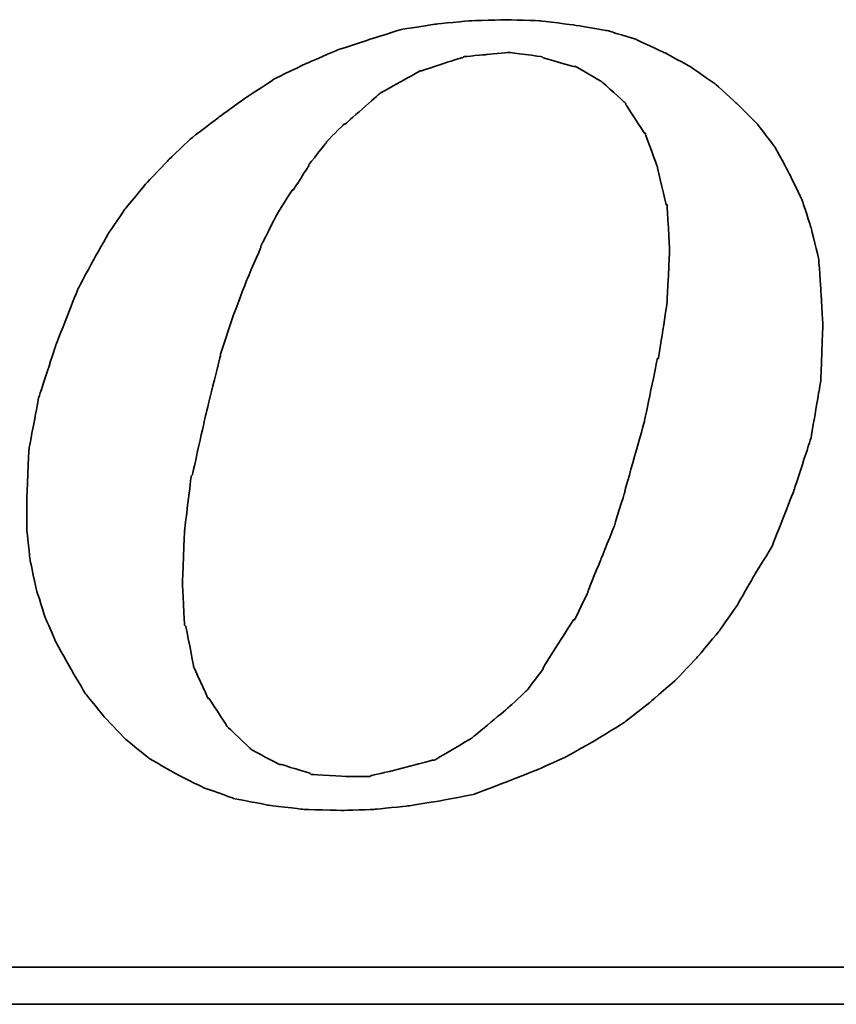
# Model space of a CAD drawing. Header units: millimetres. Extents: x 467 to 831, y 501 to 626.
# Tile 43 of 53: x 755.72 to 760.64, y 537.97 to 543.9. Entities that reach past the tile are written whole.
import ezdxf

# ---------------------------------------------------------------- set-up
doc = ezdxf.new("R2010")
doc.units = ezdxf.units.MM
doc.layers.add('DIM', color=4, linetype='CONTINUOUS')
doc.layers.add('layer 1', color=7, linetype='CONTINUOUS')

# ---------------------------------------------------------------- blocks, each defined once
blk = doc.blocks.new('TBI MOTION logo(完整正式版)')
at = {"layer": 'layer 1', "color": 22, "lineweight": 35}
for points, knots in [([(35.79625, -6.98375), (35.79625, -6.98375), (36.23125, -7.43875), (36.23125, -7.43875), (36.23125, -7.43875), (36.23125, -7.43875), (36.75625, -7.87125), (36.75625, -7.87125), (36.75625, -7.87125), (36.75625, -7.87125), (37.33125, -8.20375), (37.33125, -8.20375), (37.33125, -8.20375), (37.33125, -8.20375), (37.95625, -8.51875), (37.95625, -8.51875), (37.95625, -8.51875), (37.95625, -8.51875), (38.62625, -8.75875), (38.62625, -8.75875), (38.62625, -8.75875), (38.62625, -8.75875), (39.37125, -8.90375), (39.37125, -8.90375), (39.37125, -8.90375), (39.37125, -8.90375), (40.14125, -8.99875), (40.14125, -8.99875), (40.14125, -8.99875), (40.14125, -8.99875), (41.02625, -9.02375), (41.02625, -9.02375), (41.02625, -9.02375), (41.02625, -9.02375), (41.74625, -8.99875), (41.74625, -8.99875), (41.74625, -8.99875), (41.74625, -8.99875), (42.46625, -8.92375), (42.46625, -8.92375), (42.46625, -8.92375), (42.46625, -8.92375), (43.21125, -8.80625), (43.21125, -8.80625), (43.21125, -8.80625), (43.21125, -8.80625), (43.93125, -8.66375), (43.93125, -8.66375), (43.93125, -8.66375), (43.93125, -8.66375), (44.62625, -8.39875), (44.62625, -8.39875), (44.62625, -8.39875), (44.62625, -8.39875), (45.29625, -8.13375), (45.29625, -8.13375), (45.29625, -8.13375), (45.29625, -8.13375), (45.94625, -7.84375), (45.94625, -7.84375), (45.94625, -7.84375), (45.94625, -7.84375), (46.61625, -7.46375), (46.61625, -7.46375), (46.61625, -7.46375), (46.61625, -7.46375), (47.24125, -7.07875), (47.24125, -7.07875), (47.24125, -7.07875), (47.24125, -7.07875), (47.81625, -6.62375), (47.81625, -6.62375), (47.81625, -6.62375), (47.81625, -6.62375), (48.36875, -6.14375), (48.36875, -6.14375), (48.36875, -6.14375), (48.36875, -6.14375), (48.84625, -5.64125), (48.84625, -5.64125), (48.84625, -5.64125), (48.84625, -5.64125), (49.32625, -5.06375), (49.32625, -5.06375), (49.32625, -5.06375), (49.32625, -5.06375), (49.71125, -4.51374), (49.71125, -4.51374), (49.71125, -4.51374), (49.71125, -4.51374), (50.09625, -3.83874), (50.09625, -3.83874), (50.09625, -3.83874), (50.09625, -3.83874), (50.48125, -3.21374), (50.48125, -3.21374), (50.48125, -3.21374), (50.48125, -3.21374), (50.96125, -1.99125), (50.96125, -1.99125), (50.96125, -1.99125), (50.96125, -1.99125), (51.34375, -0.81875), (51.34375, -0.81875), (51.34375, -0.81875), (51.34375, -0.81875), (51.56125, 0.45624), (51.56125, 0.45624), (51.56125, 0.45624), (51.56125, 0.45624), (51.60625, 1.67624), (51.60625, 1.67624), (51.60625, 1.67624), (51.60625, 1.67624), (51.56125, 2.44625), (51.56125, 2.44625), (51.56125, 2.44625), (51.56125, 2.44625), (51.51125, 3.14125), (51.51125, 3.14125), (51.51125, 3.14125), (51.51125, 3.14125), (51.34375, 3.81125), (51.34375, 3.81125), (51.34375, 3.81125), (51.34375, 3.81125), (51.15125, 4.41125), (51.15125, 4.41125), (51.15125, 4.41125), (51.15125, 4.41125), (50.86125, 5.01125), (50.86125, 5.01125), (50.86125, 5.01125), (50.86125, 5.01125), (50.55125, 5.58875), (50.55125, 5.58875), (50.55125, 5.58875), (50.55125, 5.58875), (50.16625, 6.09125), (50.16625, 6.09125), (50.16625, 6.09125), (50.16625, 6.09125), (49.71125, 6.54875), (49.71125, 6.54875), (49.71125, 6.54875), (49.71125, 6.54875), (49.23125, 6.98125), (49.23125, 6.98125), (49.23125, 6.98125), (49.23125, 6.98125), (48.67875, 7.36625), (48.67875, 7.36625), (48.67875, 7.36625), (48.67875, 7.36625), (48.10375, 7.67625), (48.10375, 7.67625), (48.10375, 7.67625), (48.10375, 7.67625), (47.48125, 7.96375), (47.48125, 7.96375), (47.48125, 7.96375), (47.48125, 7.96375), (46.85625, 8.15625), (46.85625, 8.15625), (46.85625, 8.15625), (46.85625, 8.15625), (46.13625, 8.27624), (46.13625, 8.27624), (46.13625, 8.27624), (46.13625, 8.27624), (45.39125, 8.37125), (45.39125, 8.37125), (45.39125, 8.37125), (45.39125, 8.37125), (44.62625, 8.39624), (44.62625, 8.39624), (44.62625, 8.39624), (44.62625, 8.39624), (43.83625, 8.37125), (43.83625, 8.37125), (43.83625, 8.37125), (43.83625, 8.37125), (43.09125, 8.30125), (43.09125, 8.30125), (43.09125, 8.30125), (43.09125, 8.30125), (42.32125, 8.18125), (42.32125, 8.18125), (42.32125, 8.18125), (42.32125, 8.18125), (41.62875, 7.96375), (41.62875, 7.96375), (41.62875, 7.96375), (41.62875, 7.96375), (40.90625, 7.72625), (40.90625, 7.72625), (40.90625, 7.72625), (40.90625, 7.72625), (40.23624, 7.43625), (40.23624, 7.43625), (40.23624, 7.43625), (40.23624, 7.43625), (39.54124, 7.10125), (39.54124, 7.10125), (39.54124, 7.10125), (39.54124, 7.10125), (38.91625, 6.69125), (38.91625, 6.69125), (38.91625, 6.69125), (38.91625, 6.69125), (38.31625, 6.26125), (38.31625, 6.26125), (38.31625, 6.26125), (38.31625, 6.26125), (37.69125, 5.78125), (37.69125, 5.78125), (37.69125, 5.78125), (37.69125, 5.78125), (37.18625, 5.30125), (37.18625, 5.30125), (37.18625, 5.30125), (37.18625, 5.30125), (36.70625, 4.79624), (36.70625, 4.79624), (36.70625, 4.79624), (36.70625, 4.79624), (36.23125, 4.22125), (36.23125, 4.22125), (36.23125, 4.22125), (36.23125, 4.22125), (35.87124, 3.69375), (35.87124, 3.69375), (35.87124, 3.69375), (35.87124, 3.69375), (35.53125, 3.09125), (35.53125, 3.09125), (35.53125, 3.09125), (35.53125, 3.09125), (35.19875, 2.47125), (35.19875, 2.47125), (35.19875, 2.47125), (35.19875, 2.47125), (34.71625, 1.24625), (34.71625, 1.24625), (34.71625, 1.24625), (34.71625, 1.24625), (34.33125, 0.06874), (34.33125, 0.06874), (34.33125, 0.06874), (34.33125, 0.06874), (34.11625, -1.07875), (34.11625, -1.07875), (34.11625, -1.07875), (34.11625, -1.07875), (34.07125, -2.15875), (34.07125, -2.15875), (34.07125, -2.15875), (34.07125, -2.15875), (34.07125, -2.85375), (34.07125, -2.85375), (34.07125, -2.85375), (34.07125, -2.85375), (34.14125, -3.50375), (34.14125, -3.50375), (34.14125, -3.50375), (34.14125, -3.50375), (34.28625, -4.17375), (34.28625, -4.17375), (34.28625, -4.17375), (34.28625, -4.17375), (34.47625, -4.77624), (34.47625, -4.77624), (34.47625, -4.77624), (34.47625, -4.77624), (34.71625, -5.32625), (34.71625, -5.32625), (34.71625, -5.32625), (34.71625, -5.32625), (35.05375, -5.92875), (35.05375, -5.92875), (35.05375, -5.92875), (35.05375, -5.92875), (35.36375, -6.45375), (35.36375, -6.45375), (35.36375, -6.45375), (35.36375, -6.45375), (35.79625, -6.98375), (35.79625, -6.98375)], [0, 0, 0, 0, 0.01388889, 0.01388889, 0.01388889, 0.0138889, 0.02777778, 0.02777778, 0.02777778, 0.02777779, 0.04166667, 0.04166667, 0.04166667, 0.04166668, 0.05555556, 0.05555556, 0.05555556, 0.05555557, 0.06944444, 0.06944444, 0.06944444, 0.06944445, 0.08333333, 0.08333333, 0.08333333, 0.08333334, 0.09722222, 0.09722222, 0.09722222, 0.09722223, 0.11111111, 0.11111111, 0.11111111, 0.11111112, 0.125, 0.125, 0.125, 0.12500001, 0.13888889, 0.13888889, 0.13888889, 0.1388889, 0.15277778, 0.15277778, 0.15277778, 0.15277779, 0.16666667, 0.16666667, 0.16666667, 0.16666668, 0.18055556, 0.18055556, 0.18055556, 0.18055557, 0.19444444, 0.19444444, 0.19444444, 0.19444445, 0.20833333, 0.20833333, 0.20833333, 0.20833334, 0.22222222, 0.22222222, 0.22222222, 0.22222223, 0.23611111, 0.23611111, 0.23611111, 0.23611112, 0.25, 0.25, 0.25, 0.25000001, 0.26388889, 0.26388889, 0.26388889, 0.2638889, 0.27777778, 0.27777778, 0.27777778, 0.27777779, 0.29166667, 0.29166667, 0.29166667, 0.29166668, 0.30555556, 0.30555556, 0.30555556, 0.30555557, 0.31944444, 0.31944444, 0.31944444, 0.31944445, 0.33333333, 0.33333333, 0.33333333, 0.33333334, 0.34722222, 0.34722222, 0.34722222, 0.34722223, 0.36111111, 0.36111111, 0.36111111, 0.36111112, 0.375, 0.375, 0.375, 0.37500001, 0.38888889, 0.38888889, 0.38888889, 0.3888889, 0.40277778, 0.40277778, 0.40277778, 0.40277779, 0.41666667, 0.41666667, 0.41666667, 0.41666668, 0.43055556, 0.43055556, 0.43055556, 0.43055557, 0.44444444, 0.44444444, 0.44444444, 0.44444445, 0.45833333, 0.45833333, 0.45833333, 0.45833334, 0.47222222, 0.47222222, 0.47222222, 0.47222223, 0.48611111, 0.48611111, 0.48611111, 0.48611112, 0.5, 0.5, 0.5, 0.50000001, 0.51388889, 0.51388889, 0.51388889, 0.5138889, 0.52777778, 0.52777778, 0.52777778, 0.52777779, 0.54166667, 0.54166667, 0.54166667, 0.54166668, 0.55555556, 0.55555556, 0.55555556, 0.55555557, 0.56944444, 0.56944444, 0.56944444, 0.56944445, 0.58333333, 0.58333333, 0.58333333, 0.58333334, 0.59722222, 0.59722222, 0.59722222, 0.59722223, 0.61111111, 0.61111111, 0.61111111, 0.61111112, 0.625, 0.625, 0.625, 0.62500001, 0.63888889, 0.63888889, 0.63888889, 0.6388889, 0.65277778, 0.65277778, 0.65277778, 0.65277779, 0.66666667, 0.66666667, 0.66666667, 0.66666668, 0.68055556, 0.68055556, 0.68055556, 0.68055557, 0.69444444, 0.69444444, 0.69444444, 0.69444445, 0.70833333, 0.70833333, 0.70833333, 0.70833334, 0.72222222, 0.72222222, 0.72222222, 0.72222223, 0.73611111, 0.73611111, 0.73611111, 0.73611112, 0.75, 0.75, 0.75, 0.75000001, 0.76388889, 0.76388889, 0.76388889, 0.7638889, 0.77777778, 0.77777778, 0.77777778, 0.77777779, 0.79166667, 0.79166667, 0.79166667, 0.79166668, 0.80555556, 0.80555556, 0.80555556, 0.80555557, 0.81944444, 0.81944444, 0.81944444, 0.81944445, 0.83333333, 0.83333333, 0.83333333, 0.83333334, 0.84722222, 0.84722222, 0.84722222, 0.84722223, 0.86111111, 0.86111111, 0.86111111, 0.86111112, 0.875, 0.875, 0.875, 0.87500001, 0.88888889, 0.88888889, 0.88888889, 0.8888889, 0.90277778, 0.90277778, 0.90277778, 0.90277779, 0.91666667, 0.91666667, 0.91666667, 0.91666668, 0.93055556, 0.93055556, 0.93055556, 0.93055557, 0.94444444, 0.94444444, 0.94444444, 0.94444445, 0.95833333, 0.95833333, 0.95833333, 0.95833334, 0.97222222, 0.97222222, 0.97222222, 0.97222223, 0.98611111, 0.98611111, 0.98611111, 0.98611112, 1, 1, 1, 1]), ([(38.33875, 1.03124), (38.33875, 1.03124), (38.62625, 1.89625), (38.62625, 1.89625), (38.62625, 1.89625), (38.62625, 1.89625), (38.91625, 2.66375), (38.91625, 2.66375), (38.91625, 2.66375), (38.91625, 2.66375), (39.22625, 3.38125), (39.22625, 3.38125), (39.22625, 3.38125), (39.22625, 3.38125), (39.22625, 3.40624), (39.22625, 3.40624), (39.22625, 3.40624), (39.22625, 3.40624), (39.56124, 4.07624), (39.56124, 4.07624), (39.56124, 4.07624), (39.56124, 4.07624), (39.92125, 4.65125), (39.92125, 4.65125), (39.92125, 4.65125), (39.92125, 4.65125), (39.94625, 4.65125), (39.94625, 4.65125), (39.94625, 4.65125), (39.94625, 4.65125), (40.28125, 5.17875), (40.28125, 5.17875), (40.28125, 5.17875), (40.28125, 5.17875), (40.28125, 5.20375), (40.28125, 5.20375), (40.28125, 5.20375), (40.28125, 5.20375), (40.66875, 5.68625), (40.66875, 5.68625), (40.66875, 5.68625), (40.66875, 5.68625), (40.66875, 5.70625), (40.66875, 5.70625), (40.66875, 5.70625), (40.66875, 5.70625), (41.05124, 6.09125), (41.05124, 6.09125), (41.05124, 6.09125), (41.05124, 6.09125), (41.07625, 6.09125), (41.07625, 6.09125), (41.07625, 6.09125), (41.07625, 6.09125), (41.84125, 6.76625), (41.84125, 6.76625), (41.84125, 6.76625), (41.84125, 6.76625), (41.86625, 6.78625), (41.86625, 6.78625), (41.86625, 6.78625), (41.86625, 6.78625), (42.73125, 7.26624), (42.73125, 7.26624), (42.73125, 7.26624), (42.73125, 7.26624), (42.75625, 7.26624), (42.75625, 7.26624), (42.75625, 7.26624), (42.75625, 7.26624), (43.18625, 7.41125), (43.18625, 7.41125), (43.18625, 7.41125), (43.18625, 7.41125), (43.64125, 7.55625), (43.64125, 7.55625), (43.64125, 7.55625), (43.64125, 7.55625), (43.66625, 7.55625), (43.66625, 7.55625), (43.66625, 7.55625), (43.66625, 7.55625), (43.69125, 7.58124), (43.69125, 7.58124), (43.69125, 7.58124), (43.69125, 7.58124), (44.19125, 7.62625), (44.19125, 7.62625), (44.19125, 7.62625), (44.19125, 7.62625), (44.67125, 7.67625), (44.67125, 7.67625), (44.67125, 7.67625), (44.67125, 7.67625), (44.69625, 7.67625), (44.69625, 7.67625), (44.69625, 7.67625), (44.69625, 7.67625), (45.41875, 7.58124), (45.41875, 7.58124), (45.41875, 7.58124), (45.41875, 7.58124), (45.44125, 7.55625), (45.44125, 7.55625), (45.44125, 7.55625), (45.44125, 7.55625), (46.11125, 7.36625), (46.11125, 7.36625), (46.11125, 7.36625), (46.11125, 7.36625), (46.13625, 7.36625), (46.13625, 7.36625), (46.13625, 7.36625), (46.13625, 7.36625), (46.15875, 7.36625), (46.15875, 7.36625), (46.15875, 7.36625), (46.15875, 7.36625), (46.73625, 7.02624), (46.73625, 7.02624), (46.73625, 7.02624), (46.73625, 7.02624), (46.76125, 7.00624), (46.76125, 7.00624), (46.76125, 7.00624), (46.76125, 7.00624), (47.24125, 6.57124), (47.24125, 6.57124), (47.24125, 6.57124), (47.24125, 6.57124), (47.26625, 6.54875), (47.26625, 6.54875), (47.26625, 6.54875), (47.26625, 6.54875), (47.26625, 6.52375), (47.26625, 6.52375), (47.26625, 6.52375), (47.26625, 6.52375), (47.67375, 5.89875), (47.67375, 5.89875), (47.67375, 5.89875), (47.67375, 5.89875), (47.69625, 5.89875), (47.69625, 5.89875), (47.69625, 5.89875), (47.69625, 5.89875), (47.69625, 5.87625), (47.69625, 5.87625), (47.69625, 5.87625), (47.69625, 5.87625), (47.96125, 5.15625), (47.96125, 5.15625), (47.96125, 5.15625), (47.96125, 5.15625), (47.96125, 5.13125), (47.96125, 5.13125), (47.96125, 5.13125), (47.96125, 5.13125), (48.15125, 4.31875), (48.15125, 4.31875), (48.15125, 4.31875), (48.15125, 4.31875), (48.17625, 4.31875), (48.17625, 4.31875), (48.17625, 4.31875), (48.17625, 4.31875), (48.17625, 4.29125), (48.17625, 4.29125), (48.17625, 4.29125), (48.17625, 4.29125), (48.22625, 3.33125), (48.22625, 3.33125), (48.22625, 3.33125), (48.22625, 3.33125), (48.22625, 3.30875), (48.22625, 3.30875), (48.22625, 3.30875), (48.22625, 3.30875), (48.17625, 2.20624), (48.17625, 2.20624), (48.17625, 2.20624), (48.17625, 2.20624), (48.17625, 2.18124), (48.17625, 2.18124), (48.17625, 2.18124), (48.17625, 2.18124), (47.98375, 0.93624), (47.98375, 0.93624), (47.98375, 0.93624), (47.98375, 0.93624), (47.96125, 0.93624), (47.96125, 0.93624), (47.96125, 0.93624), (47.96125, 0.93624), (47.67375, -0.45874), (47.67375, -0.45874), (47.67375, -0.45874), (47.67375, -0.45874), (47.24125, -1.99125), (47.24125, -1.99125), (47.24125, -1.99125), (47.24125, -1.99125), (47.24125, -2.01874), (47.24125, -2.01874), (47.24125, -2.01874), (47.24125, -2.01874), (47.00125, -2.78375), (47.00125, -2.78375), (47.00125, -2.78375), (47.00125, -2.78375), (46.71125, -3.50375), (46.71125, -3.50375), (46.71125, -3.50375), (46.71125, -3.50375), (46.42625, -4.19875), (46.42625, -4.19875), (46.42625, -4.19875), (46.42625, -4.19875), (46.42625, -4.22375), (46.42625, -4.22375), (46.42625, -4.22375), (46.42625, -4.22375), (46.13625, -4.82374), (46.13625, -4.82374), (46.13625, -4.82374), (46.13625, -4.82374), (46.11125, -4.82374), (46.11125, -4.82374), (46.11125, -4.82374), (46.11125, -4.82374), (45.77625, -5.35125), (45.77625, -5.35125), (45.77625, -5.35125), (45.77625, -5.35125), (45.44125, -5.87875), (45.44125, -5.87875), (45.44125, -5.87875), (45.44125, -5.87875), (45.44125, -5.90375), (45.44125, -5.90375), (45.44125, -5.90375), (45.44125, -5.90375), (45.10625, -6.35875), (45.10625, -6.35875), (45.10625, -6.35875), (45.10625, -6.35875), (45.08125, -6.38375), (45.08125, -6.38375), (45.08125, -6.38375), (45.08125, -6.38375), (44.69625, -6.74375), (44.69625, -6.74375), (44.69625, -6.74375), (44.69625, -6.74375), (43.88375, -7.41625), (43.88375, -7.41625), (43.88375, -7.41625), (43.88375, -7.41625), (43.85625, -7.43875), (43.85625, -7.43875), (43.85625, -7.43875), (43.85625, -7.43875), (43.04125, -7.91875), (43.04125, -7.91875), (43.04125, -7.91875), (43.04125, -7.91875), (43.01625, -7.91875), (43.01625, -7.91875), (43.01625, -7.91875), (43.01625, -7.91875), (42.99625, -7.91875), (42.99625, -7.91875), (42.99625, -7.91875), (42.99625, -7.91875), (42.08125, -8.15875), (42.08125, -8.15875), (42.08125, -8.15875), (42.08125, -8.15875), (41.65125, -8.25625), (41.65125, -8.25625), (41.65125, -8.25625), (41.65125, -8.25625), (41.62875, -8.27875), (41.62875, -8.27875), (41.62875, -8.27875), (41.62875, -8.27875), (41.60125, -8.27875), (41.60125, -8.27875), (41.60125, -8.27875), (41.60125, -8.27875), (41.12125, -8.27875), (41.12125, -8.27875), (41.12125, -8.27875), (41.12125, -8.27875), (40.35624, -8.23125), (40.35624, -8.23125), (40.35624, -8.23125), (40.35624, -8.23125), (40.33125, -8.23125), (40.33125, -8.23125), (40.33125, -8.23125), (40.33125, -8.23125), (40.30625, -8.20375), (40.30625, -8.20375), (40.30625, -8.20375), (40.30625, -8.20375), (39.68375, -8.01375), (39.68375, -8.01375), (39.68375, -8.01375), (39.68375, -8.01375), (39.66124, -8.01375), (39.66124, -8.01375), (39.66124, -8.01375), (39.66124, -8.01375), (39.63625, -8.01375), (39.63625, -8.01375), (39.63625, -8.01375), (39.63625, -8.01375), (39.01125, -7.67875), (39.01125, -7.67875), (39.01125, -7.67875), (39.01125, -7.67875), (38.98875, -7.65375), (38.98875, -7.65375), (38.98875, -7.65375), (38.98875, -7.65375), (38.48625, -7.17375), (38.48625, -7.17375), (38.48625, -7.17375), (38.48625, -7.17375), (38.45875, -7.14875), (38.45875, -7.14875), (38.45875, -7.14875), (38.45875, -7.14875), (38.45875, -7.12875), (38.45875, -7.12875), (38.45875, -7.12875), (38.45875, -7.12875), (38.07625, -6.54875), (38.07625, -6.54875), (38.07625, -6.54875), (38.07625, -6.54875), (38.05125, -6.54875), (38.05125, -6.54875), (38.05125, -6.54875), (38.05125, -6.54875), (38.05125, -6.52875), (38.05125, -6.52875), (38.05125, -6.52875), (38.05125, -6.52875), (37.74125, -5.85375), (37.74125, -5.85375), (37.74125, -5.85375), (37.74125, -5.85375), (37.74125, -5.82875), (37.74125, -5.82875), (37.74125, -5.82875), (37.74125, -5.82875), (37.57375, -4.96875), (37.57375, -4.96875), (37.57375, -4.96875), (37.57375, -4.96875), (37.54625, -4.94375), (37.54625, -4.94375), (37.54625, -4.94375), (37.54625, -4.94375), (37.50125, -4.03375), (37.50125, -4.03375), (37.50125, -4.03375), (37.50125, -4.03375), (37.50125, -4.00875), (37.50125, -4.00875), (37.50125, -4.00875), (37.50125, -4.00875), (37.54625, -2.85375), (37.54625, -2.85375), (37.54625, -2.85375), (37.54625, -2.85375), (37.69125, -1.65875), (37.69125, -1.65875), (37.69125, -1.65875), (37.69125, -1.65875), (37.71624, -1.63375), (37.71624, -1.63375), (37.71624, -1.63375), (37.71624, -1.63375), (38.00375, -0.33875), (38.00375, -0.33875), (38.00375, -0.33875), (38.00375, -0.33875), (38.33875, 1.00624), (38.33875, 1.00624), (38.33875, 1.00624), (38.33875, 1.00624), (38.33875, 1.03124), (38.33875, 1.03124)], [0, 0, 0, 0, 0.01010101, 0.01010101, 0.01010101, 0.01010102, 0.02020202, 0.02020202, 0.02020202, 0.02020203, 0.03030303, 0.03030303, 0.03030303, 0.03030304, 0.04040404, 0.04040404, 0.04040404, 0.04040405, 0.05050505, 0.05050505, 0.05050505, 0.05050506, 0.06060606, 0.06060606, 0.06060606, 0.06060607, 0.07070707, 0.07070707, 0.07070707, 0.07070708, 0.08080808, 0.08080808, 0.08080808, 0.08080809, 0.09090909, 0.09090909, 0.09090909, 0.0909091, 0.1010101, 0.1010101, 0.1010101, 0.10101011, 0.11111111, 0.11111111, 0.11111111, 0.11111112, 0.12121212, 0.12121212, 0.12121212, 0.12121213, 0.13131313, 0.13131313, 0.13131313, 0.13131314, 0.14141414, 0.14141414, 0.14141414, 0.14141415, 0.15151515, 0.15151515, 0.15151515, 0.15151516, 0.16161616, 0.16161616, 0.16161616, 0.16161617, 0.17171717, 0.17171717, 0.17171717, 0.17171718, 0.18181818, 0.18181818, 0.18181818, 0.18181819, 0.19191919, 0.19191919, 0.19191919, 0.1919192, 0.2020202, 0.2020202, 0.2020202, 0.20202021, 0.21212121, 0.21212121, 0.21212121, 0.21212122, 0.22222222, 0.22222222, 0.22222222, 0.22222223, 0.23232323, 0.23232323, 0.23232323, 0.23232324, 0.24242424, 0.24242424, 0.24242424, 0.24242425, 0.25252525, 0.25252525, 0.25252525, 0.25252526, 0.26262626, 0.26262626, 0.26262626, 0.26262627, 0.27272727, 0.27272727, 0.27272727, 0.27272728, 0.28282828, 0.28282828, 0.28282828, 0.28282829, 0.29292929, 0.29292929, 0.29292929, 0.2929293, 0.3030303, 0.3030303, 0.3030303, 0.30303031, 0.31313131, 0.31313131, 0.31313131, 0.31313132, 0.32323232, 0.32323232, 0.32323232, 0.32323233, 0.33333333, 0.33333333, 0.33333333, 0.33333334, 0.34343434, 0.34343434, 0.34343434, 0.34343435, 0.35353535, 0.35353535, 0.35353535, 0.35353536, 0.36363636, 0.36363636, 0.36363636, 0.36363637, 0.37373737, 0.37373737, 0.37373737, 0.37373738, 0.38383838, 0.38383838, 0.38383838, 0.38383839, 0.39393939, 0.39393939, 0.39393939, 0.3939394, 0.4040404, 0.4040404, 0.4040404, 0.40404041, 0.41414141, 0.41414141, 0.41414141, 0.41414142, 0.42424242, 0.42424242, 0.42424242, 0.42424243, 0.43434343, 0.43434343, 0.43434343, 0.43434344, 0.44444444, 0.44444444, 0.44444444, 0.44444445, 0.45454545, 0.45454545, 0.45454545, 0.45454546, 0.46464646, 0.46464646, 0.46464646, 0.46464647, 0.47474747, 0.47474747, 0.47474747, 0.47474748, 0.48484848, 0.48484848, 0.48484848, 0.48484849, 0.49494949, 0.49494949, 0.49494949, 0.4949495, 0.50505051, 0.50505051, 0.50505051, 0.50505052, 0.51515152, 0.51515152, 0.51515152, 0.51515153, 0.52525253, 0.52525253, 0.52525253, 0.52525254, 0.53535354, 0.53535354, 0.53535354, 0.53535355, 0.54545455, 0.54545455, 0.54545455, 0.54545456, 0.55555556, 0.55555556, 0.55555556, 0.55555557, 0.56565657, 0.56565657, 0.56565657, 0.56565658, 0.57575758, 0.57575758, 0.57575758, 0.57575759, 0.58585859, 0.58585859, 0.58585859, 0.5858586, 0.5959596, 0.5959596, 0.5959596, 0.59595961, 0.60606061, 0.60606061, 0.60606061, 0.60606062, 0.61616162, 0.61616162, 0.61616162, 0.61616163, 0.62626263, 0.62626263, 0.62626263, 0.62626264, 0.63636364, 0.63636364, 0.63636364, 0.63636365, 0.64646465, 0.64646465, 0.64646465, 0.64646466, 0.65656566, 0.65656566, 0.65656566, 0.65656567, 0.66666667, 0.66666667, 0.66666667, 0.66666668, 0.67676768, 0.67676768, 0.67676768, 0.67676769, 0.68686869, 0.68686869, 0.68686869, 0.6868687, 0.6969697, 0.6969697, 0.6969697, 0.69696971, 0.70707071, 0.70707071, 0.70707071, 0.70707072, 0.71717172, 0.71717172, 0.71717172, 0.71717173, 0.72727273, 0.72727273, 0.72727273, 0.72727274, 0.73737374, 0.73737374, 0.73737374, 0.73737375, 0.74747475, 0.74747475, 0.74747475, 0.74747476, 0.75757576, 0.75757576, 0.75757576, 0.75757577, 0.76767677, 0.76767677, 0.76767677, 0.76767678, 0.77777778, 0.77777778, 0.77777778, 0.77777779, 0.78787879, 0.78787879, 0.78787879, 0.7878788, 0.7979798, 0.7979798, 0.7979798, 0.79797981, 0.80808081, 0.80808081, 0.80808081, 0.80808082, 0.81818182, 0.81818182, 0.81818182, 0.81818183, 0.82828283, 0.82828283, 0.82828283, 0.82828284, 0.83838384, 0.83838384, 0.83838384, 0.83838385, 0.84848485, 0.84848485, 0.84848485, 0.84848486, 0.85858586, 0.85858586, 0.85858586, 0.85858587, 0.86868687, 0.86868687, 0.86868687, 0.86868688, 0.87878788, 0.87878788, 0.87878788, 0.87878789, 0.88888889, 0.88888889, 0.88888889, 0.8888889, 0.8989899, 0.8989899, 0.8989899, 0.89898991, 0.90909091, 0.90909091, 0.90909091, 0.90909092, 0.91919192, 0.91919192, 0.91919192, 0.91919193, 0.92929293, 0.92929293, 0.92929293, 0.92929294, 0.93939394, 0.93939394, 0.93939394, 0.93939395, 0.94949495, 0.94949495, 0.94949495, 0.94949496, 0.95959596, 0.95959596, 0.95959596, 0.95959597, 0.96969697, 0.96969697, 0.96969697, 0.96969698, 0.97979798, 0.97979798, 0.97979798, 0.97979799, 0.98989899, 0.98989899, 0.98989899, 0.989899, 1, 1, 1, 1]), ([(75.90875, -9.47875), (75.90875, -9.47875), (75.90875, -12.28625), (75.90875, -12.28625), (75.90875, -12.28625), (75.90875, -12.28625), (75.90875, -12.47875), (75.90875, -12.47875), (75.90875, -12.47875), (75.90875, -12.47875), (75.71625, -12.47875), (75.71625, -12.47875), (75.71625, -12.47875), (75.71625, -12.47875), (-88.32875, -12.47875), (-88.32875, -12.47875), (-88.32875, -12.47875), (-88.32875, -12.47875), (-88.32875, -13.29375), (-88.32875, -13.29375), (-88.32875, -13.29375), (-88.32875, -13.29375), (82.89125, -13.29375), (82.89125, -13.29375), (82.89125, -13.29375), (82.89125, -13.29375), (75.90875, -9.47875), (75.90875, -9.47875)], [0, 0, 0, 0, 0.14285714, 0.14285714, 0.14285714, 0.14285715, 0.28571429, 0.28571429, 0.28571429, 0.2857143, 0.42857143, 0.42857143, 0.42857143, 0.42857144, 0.57142857, 0.57142857, 0.57142857, 0.57142858, 0.71428571, 0.71428571, 0.71428571, 0.71428572, 0.85714286, 0.85714286, 0.85714286, 0.85714287, 1, 1, 1, 1])]:
    blk.add_open_spline(points, degree=3, knots=knots, dxfattribs=at)

msp = doc.modelspace()

# ---------------------------------------------------------------- block references
at = {"layer": 'DIM', "color": 7, "xscale": 0.2736514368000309, "yscale": 0.2736514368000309, "zscale": 0.2736514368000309}
msp.add_blockref('TBI MOTION logo(完整正式版)', (746.4389, 541.6051), dxfattribs=at)

doc.saveas('drawing.dxf')
